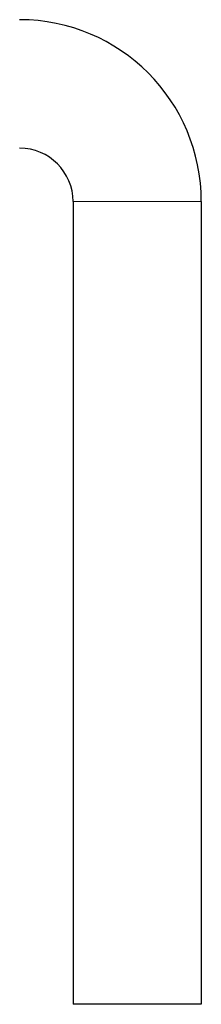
# Model space of a CAD drawing. Header units: millimetres. Extents: x 27 to 261, y 60 to 147.
# Tile 18 of 75: x 82.5086 to 82.5936, y 69.4746 to 69.9346. Entities that reach past the tile are written whole.
import ezdxf

# ---------------------------------------------------------------- set-up
doc = ezdxf.new("R2010")
doc.units = ezdxf.units.MM
doc.linetypes.add('PHANTOM', pattern=[12.7, 6.35, -1.27, 1.27, -1.27, 1.27, -1.27])

msp = doc.modelspace()

# ---------------------------------------------------------------- linework, layer by layer
at = {"color": 7, "linetype": 'Continuous', "lineweight": 25}
for p, q in [((82.53361, 69.84962), (82.53361, 69.47462)), ((82.59361, 69.84962), (82.59361, 69.47462)), ((82.59361, 69.47462), (82.53361, 69.47462))]:
    msp.add_line(p, q, dxfattribs=at)
at = {"color": 8, "linetype": 'PHANTOM', "lineweight": 18}
msp.add_line((82.53361, 69.84962), (82.59361, 69.84962), dxfattribs=at)
at = {"color": 7, "linetype": 'Continuous', "lineweight": 25}
for radius in [0.085, 0.025]:
    msp.add_arc((82.50861, 69.84962), radius, 0, 90, dxfattribs=at)

doc.saveas('drawing.dxf')
